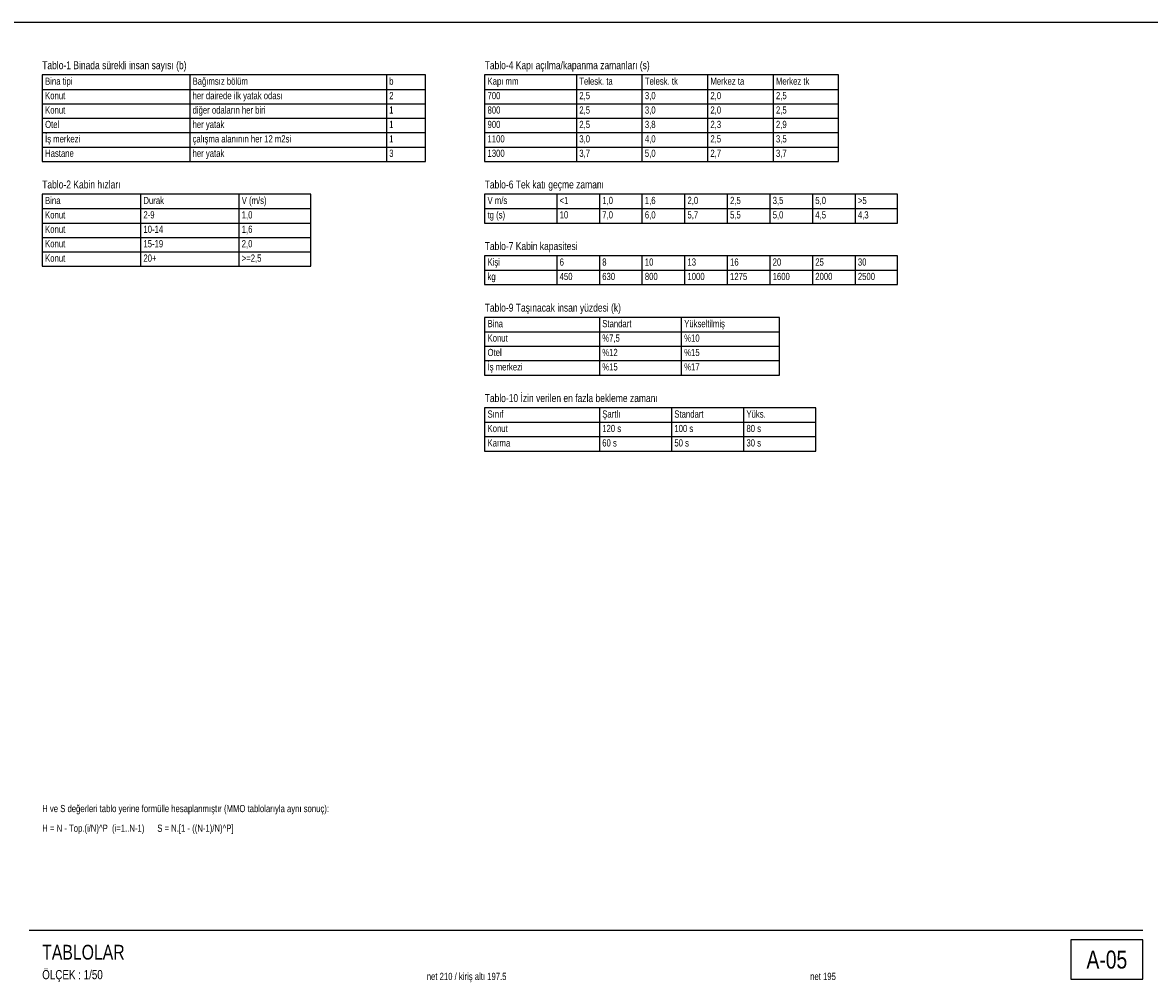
# Model space of a CAD drawing. Header units: centimetres. Extents: x 0 to 13234, y -30 to 2970.
# Tile 12 of 29: x 4194 to 5914, y 1505 to 2970. Entities that reach past the tile are written whole.
import ezdxf
from ezdxf.enums import TextEntityAlignment as Align

# ---------------------------------------------------------------- set-up
doc = ezdxf.new("R2010")
doc.units = ezdxf.units.CM
for name, color, linetype in [('ASN-ANTET', 4, 'Continuous'), ('ASN-BASLIK', 5, 'Continuous'), ('ASN-CERCEVE', 7, 'Continuous'), ('ASN-OLCU', 3, 'Continuous'), ('ASN-TABLO', 4, 'Continuous'), ('ASN-YAZI', 4, 'Continuous')]:
    doc.layers.add(name, color=color, linetype=linetype)

msp = doc.modelspace()

# ---------------------------------------------------------------- linework, layer by layer
at = {"layer": 'ASN-ANTET'}
msp.add_line((4204.4, 1585), (5903.6, 1585), dxfattribs=at)
msp.add_lwpolyline([(5793.6, 1510), (5903.6, 1510), (5903.6, 1570), (5793.6, 1570)], close=True, dxfattribs=at)
at = {"layer": 'ASN-CERCEVE'}
for points in [[(0, 0), (13233.7, 0), (13233.7, 2970), (0, 2970)], [(100, 0), (13208.7, 0), (13208.7, 2970), (100, 2970)]]:
    msp.add_lwpolyline(points, close=True, dxfattribs=at)
at = {"layer": 'ASN-TABLO'}
for p, q in [((4449.4, 2890), (4449.4, 2758)), ((4749.4, 2890), (4749.4, 2758)), ((5039.4, 2890), (5039.4, 2758)), ((5139.4, 2890), (5139.4, 2758)), ((5239.4, 2890), (5239.4, 2758)), ((5339.4, 2890), (5339.4, 2758)), ((4224.4, 2868), (4809.4, 2868)), ((4899.4, 2868), (5439.4, 2868)), ((4224.4, 2846), (4809.4, 2846)), ((4899.4, 2846), (5439.4, 2846)), ((4224.4, 2824), (4809.4, 2824)), ((4899.4, 2824), (5439.4, 2824)), ((4224.4, 2802), (4809.4, 2802)), ((4899.4, 2802), (5439.4, 2802)), ((4224.4, 2780), (4809.4, 2780)), ((4899.4, 2780), (5439.4, 2780)), ((4374.4, 2708), (4374.4, 2598)), ((4524.4, 2708), (4524.4, 2598)), ((5009.4, 2708), (5009.4, 2664)), ((5074.4, 2708), (5074.4, 2664)), ((5139.4, 2708), (5139.4, 2664)), ((5204.4, 2708), (5204.4, 2664)), ((5269.4, 2708), (5269.4, 2664)), ((5334.4, 2708), (5334.4, 2664)), ((5399.4, 2708), (5399.4, 2664)), ((5464.4, 2708), (5464.4, 2664)), ((4224.4, 2686), (4634.4, 2686)), ((4899.4, 2686), (5529.4, 2686)), ((4224.4, 2664), (4634.4, 2664)), ((4224.4, 2642), (4634.4, 2642)), ((4224.4, 2620), (4634.4, 2620)), ((5009.4, 2614), (5009.4, 2570)), ((5074.4, 2614), (5074.4, 2570)), ((5139.4, 2614), (5139.4, 2570)), ((5204.4, 2614), (5204.4, 2570)), ((5269.4, 2614), (5269.4, 2570)), ((5334.4, 2614), (5334.4, 2570)), ((5399.4, 2614), (5399.4, 2570)), ((5464.4, 2614), (5464.4, 2570)), ((4899.4, 2592), (5529.4, 2592)), ((5074.4, 2520), (5074.4, 2432)), ((5199.4, 2520), (5199.4, 2432)), ((4899.4, 2498), (5349.4, 2498)), ((4899.4, 2476), (5349.4, 2476)), ((4899.4, 2454), (5349.4, 2454)), ((5074.4, 2382), (5074.4, 2316)), ((5184.4, 2382), (5184.4, 2316)), ((5294.4, 2382), (5294.4, 2316)), ((4899.4, 2360), (5404.4, 2360)), ((4899.4, 2338), (5404.4, 2338))]:
    msp.add_line(p, q, dxfattribs=at)
for points in [[(4224.4, 2758), (4809.4, 2758), (4809.4, 2890), (4224.4, 2890)], [(4899.4, 2758), (5439.4, 2758), (5439.4, 2890), (4899.4, 2890)], [(4224.4, 2598), (4634.4, 2598), (4634.4, 2708), (4224.4, 2708)], [(4899.4, 2664), (5529.4, 2664), (5529.4, 2708), (4899.4, 2708)], [(4899.4, 2570), (5529.4, 2570), (5529.4, 2614), (4899.4, 2614)], [(4899.4, 2432), (5349.4, 2432), (5349.4, 2520), (4899.4, 2520)], [(4899.4, 2316), (5404.4, 2316), (5404.4, 2382), (4899.4, 2382)]]:
    msp.add_lwpolyline(points, close=True, dxfattribs=at)

# ---------------------------------------------------------------- texts
at = {"layer": 'ASN-ANTET', "width": 0.8}
msp.add_text('A-05', height=27.5, dxfattribs=at).set_placement((5848.6, 1540), align=Align.MIDDLE_CENTER)
msp.add_text('ÖLÇEK : 1/50', height=14, dxfattribs=at).set_placement((4224.4, 1510))
at = {"layer": 'ASN-BASLIK', "width": 0.8}
for s, height, p in [('Tablo-1 Binada sürekli insan sayısı (b)', 12.1, (4224.4, 2898.8)), ('Tablo-4 Kapı açılma/kapanma zamanları (s)', 12.1, (4899.4, 2898.8)), ('Bina tipi', 11, (4228.8, 2875)), ('Bağımsız bölüm', 11, (4453.8, 2875)), ('b', 11, (4753.8, 2875)), ('Kapı mm', 11, (4903.8, 2875)), ('Telesk. ta', 11, (5043.8, 2875)), ('Telesk. tk', 11, (5143.8, 2875)), ('Merkez ta', 11, (5243.8, 2875)), ('Merkez tk', 11, (5343.8, 2875)), ('Tablo-2 Kabin hızları', 12.1, (4224.4, 2716.8)), ('Tablo-6 Tek katı geçme zamanı', 12.1, (4899.4, 2716.8)), ('Bina', 11, (4228.8, 2693)), ('Durak', 11, (4378.8, 2693)), ('V (m/s)', 11, (4528.8, 2693)), ('V m/s', 11, (4903.8, 2693)), ('<1', 11, (5013.8, 2693)), ('1,0', 11, (5078.8, 2693)), ('1,6', 11, (5143.8, 2693)), ('2,0', 11, (5208.8, 2693)), ('2,5', 11, (5273.8, 2693)), ('3,5', 11, (5338.8, 2693)), ('5,0', 11, (5403.8, 2693)), ('>5', 11, (5468.8, 2693)), ('Tablo-7 Kabin kapasitesi', 12.1, (4899.4, 2622.8)), ('Kişi', 11, (4903.8, 2599)), ('6', 11, (5013.8, 2599)), ('8', 11, (5078.8, 2599)), ('10', 11, (5143.8, 2599)), ('13', 11, (5208.8, 2599)), ('16', 11, (5273.8, 2599)), ('20', 11, (5338.8, 2599)), ('25', 11, (5403.8, 2599)), ('30', 11, (5468.8, 2599)), ('Tablo-9 Taşınacak insan yüzdesi (k)', 12.1, (4899.4, 2528.8)), ('Bina', 11, (4903.8, 2505)), ('Standart', 11, (5078.8, 2505)), ('Yükseltilmiş', 11, (5203.8, 2505)), ('Tablo-10 İzin verilen en fazla bekleme zamanı', 12.1, (4899.4, 2390.8)), ('Sınıf', 11, (4903.8, 2367)), ('Şartlı', 11, (5078.8, 2367)), ('Standart', 11, (5188.8, 2367)), ('Yüks.', 11, (5298.8, 2367)), ('TABLOLAR', 22.5, (4224.4, 1540))]:
    msp.add_text(s, height=height, dxfattribs=at).set_placement(p)
at = {"layer": 'ASN-OLCU', "width": 0.8}
for s, p in [('net 210 / kiriş altı 197.5', (4871.9, 1505.5)), ('net 195', (5415.6, 1505.5))]:
    msp.add_text(s, height=11, dxfattribs=at).set_placement(p, align=Align.BOTTOM_CENTER)
at = {"layer": 'ASN-TABLO', "width": 0.8}
for s, p in [('Konut', (4228.8, 2853)), ('her dairede ilk yatak odası', (4453.8, 2853)), ('2', (4753.8, 2853)), ('700', (4903.8, 2853)), ('2,5', (5043.8, 2853)), ('3,0', (5143.8, 2853)), ('2,0', (5243.8, 2853)), ('2,5', (5343.8, 2853)), ('Konut', (4228.8, 2831)), ('diğer odaların her biri', (4453.8, 2831)), ('1', (4753.8, 2831)), ('800', (4903.8, 2831)), ('2,5', (5043.8, 2831)), ('3,0', (5143.8, 2831)), ('2,0', (5243.8, 2831)), ('2,5', (5343.8, 2831)), ('Otel', (4228.8, 2809)), ('her yatak', (4453.8, 2809)), ('1', (4753.8, 2809)), ('900', (4903.8, 2809)), ('2,5', (5043.8, 2809)), ('3,8', (5143.8, 2809)), ('2,3', (5243.8, 2809)), ('2,9', (5343.8, 2809)), ('İş merkezi', (4228.8, 2787)), ('çalışma alanının her 12 m2si', (4453.8, 2787)), ('1', (4753.8, 2787)), ('1100', (4903.8, 2787)), ('3,0', (5043.8, 2787)), ('4,0', (5143.8, 2787)), ('2,5', (5243.8, 2787)), ('3,5', (5343.8, 2787)), ('Hastane', (4228.8, 2765)), ('her yatak', (4453.8, 2765)), ('3', (4753.8, 2765)), ('1300', (4903.8, 2765)), ('3,7', (5043.8, 2765)), ('5,0', (5143.8, 2765)), ('2,7', (5243.8, 2765)), ('3,7', (5343.8, 2765)), ('Konut', (4228.8, 2671)), ('2-9', (4378.8, 2671)), ('1,0', (4528.8, 2671)), ('tg (s)', (4903.8, 2671)), ('10', (5013.8, 2671)), ('7,0', (5078.8, 2671)), ('6,0', (5143.8, 2671)), ('5,7', (5208.8, 2671)), ('5,5', (5273.8, 2671)), ('5,0', (5338.8, 2671)), ('4,5', (5403.8, 2671)), ('4,3', (5468.8, 2671)), ('Konut', (4228.8, 2649)), ('10-14', (4378.8, 2649)), ('1,6', (4528.8, 2649)), ('Konut', (4228.8, 2627)), ('15-19', (4378.8, 2627)), ('2,0', (4528.8, 2627)), ('Konut', (4228.8, 2605)), ('20+', (4378.8, 2605)), ('>=2,5', (4528.8, 2605)), ('kg', (4903.8, 2577)), ('450', (5013.8, 2577)), ('630', (5078.8, 2577)), ('800', (5143.8, 2577)), ('1000', (5208.8, 2577)), ('1275', (5273.8, 2577)), ('1600', (5338.8, 2577)), ('2000', (5403.8, 2577)), ('2500', (5468.8, 2577)), ('Konut', (4903.8, 2483)), ('%7,5', (5078.8, 2483)), ('%10', (5203.8, 2483)), ('Otel', (4903.8, 2461)), ('%12', (5078.8, 2461)), ('%15', (5203.8, 2461)), ('İş merkezi', (4903.8, 2439)), ('%15', (5078.8, 2439)), ('%17', (5203.8, 2439)), ('Konut', (4903.8, 2345)), ('120 s', (5078.8, 2345)), ('100 s', (5188.8, 2345)), ('80 s', (5298.8, 2345)), ('Karma', (4903.8, 2323)), ('60 s', (5078.8, 2323)), ('50 s', (5188.8, 2323)), ('30 s', (5298.8, 2323))]:
    msp.add_text(s, height=11, dxfattribs=at).set_placement(p)
at = {"layer": 'ASN-YAZI', "width": 0.8}
for s, p in [('H ve S değerleri tablo yerine formülle hesaplanmıştır (MMO tablolarıyla aynı sonuç):', (4224.4, 1765)), ('H = N - Top.(i/N)^ P  (i=1..N-1)      S = N.[1 - ((N-1)/N)^ P]', (4224.4, 1735))]:
    msp.add_text(s, height=11, dxfattribs=at).set_placement(p)

doc.saveas('drawing.dxf')
